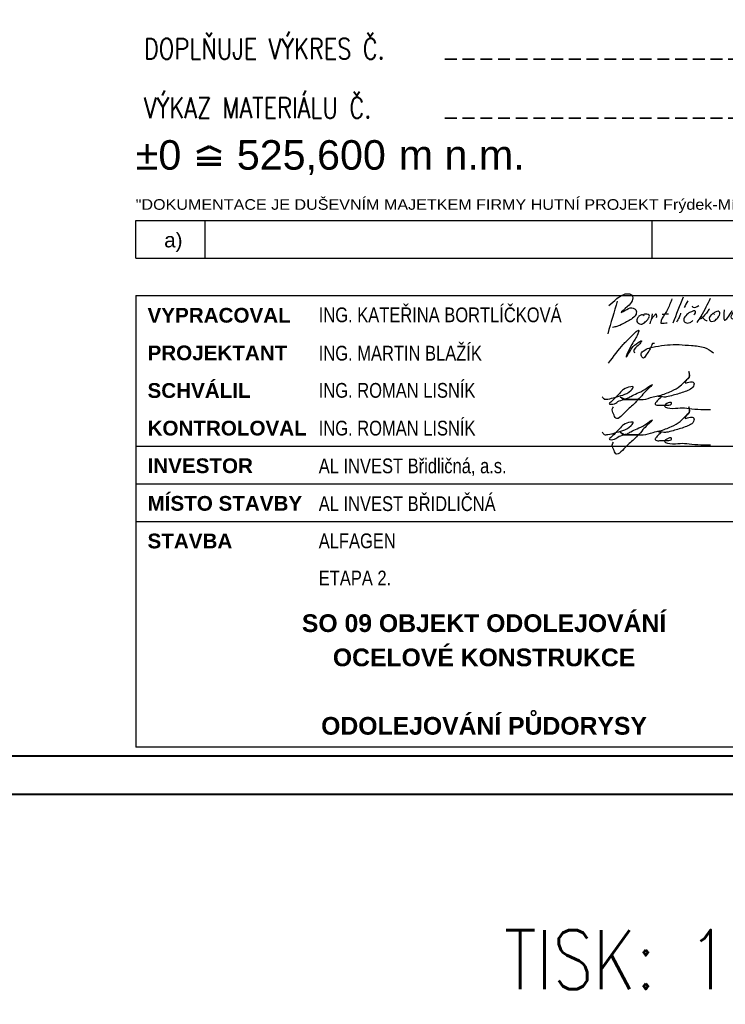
# Paper-space layout 'Layout1' of a CAD drawing. Extents: x -2 to 1033, y -36 to 596.
# Tile 95 of 126: x 641 to 761, y -36 to 131. Entities that reach past the tile are written whole.
import ezdxf
from ezdxf.enums import TextEntityAlignment as Align

# ---------------------------------------------------------------- set-up
doc = ezdxf.new("R2010")
doc.units = 0
doc.linetypes.add('SKRYTÁOK1', pattern=[3, 2, -1])
doc.layers.get('0').update_dxf_attribs({"linetype": 'CONTINUOUS'})
doc.layers.get('DEFPOINTS').update_dxf_attribs({"color": 132, "linetype": 'CONTINUOUS'})
for name, color, linetype in [('RAMECEK_HP', 251, 'CONTINUOUS'), ('RAZITKO_HP', 222, 'CONTINUOUS'), ('SS PODPIS', 1, 'CONTINUOUS')]:
    doc.layers.add(name, color=color, linetype=linetype)
doc.layers.add('SS_TEXT35', color=2, linetype='CONTINUOUS', lineweight=35)
doc.styles.add('RAZITKO_HP_ARIAL', font='arial.ttf')
doc.styles.add('RAZITKO_HP_ARIAL_B', font='arialbd.ttf')
doc.styles.add('RAZITKO_HP_ARIAL_N', font='arial.ttf', dxfattribs={"width": 0.8})
doc.styles.add('ROMANS', font='romans.shx', dxfattribs={"width": 0.8})

# ---------------------------------------------------------------- blocks, each defined once
blk = doc.blocks.new('*U6')
at = {"layer": 'DEFPOINTS'}
blk.add_lwpolyline([(841, 0), (631, 0), (631, 297), (841, 297)], close=True, dxfattribs=at)
at = {"layer": 'RAMECEK_HP', "lineweight": 35, "const_width": 0.35}
for points in [[(0, 594), (0, 0), (841, 0), (841, 594)], [(6.5, 587.5), (6.5, 6.5), (834.5, 6.5), (834.5, 587.5)]]:
    blk.add_lwpolyline(points, close=True, dxfattribs=at)
at = {"layer": 'DEFPOINTS', "style": 'ROMANS', "width": 0.8}
blk.add_attdef('TISK', text='', height=10, dxfattribs=at).set_placement((841, -33), align=Align.RIGHT)
blk = doc.blocks.new('0_HP')
at = {"layer": 'RAZITKO_HP', "lineweight": 70}
for p, q in [((-166.58, 105.79), (-164.58, 106.79)), ((-164.58, 106.79), (-162.58, 105.79)), ((-166.58, 104.79), (-162.58, 104.79)), ((-166.58, 103.79), (-162.58, 103.79))]:
    blk.add_line(p, q, dxfattribs=at)
at = {"layer": 'RAZITKO_HP', "lineweight": 70, "style": 'RAZITKO_HP_ARIAL'}
blk.add_text('%%P0', height=5, dxfattribs=at).set_placement((-177, 102.85))
blk = doc.blocks.new('text_HP')
at = {"layer": 'RAZITKO_HP', "lineweight": 25}
blk.add_line((-177, 94.25), (-5, 94.25), dxfattribs=at)
at = {"layer": 'RAZITKO_HP', "lineweight": 18, "style": 'RAZITKO_HP_ARIAL', "width": 1.085}
blk.add_text('"DOKUMENTACE JE DUŠEVNÍM MAJETKEM FIRMY HUTNÍ PROJEKT Frýdek-Místek a.s. A NESMÍ BÝT POUŽITA BEZ JEJÍHO VĚDOMÍ."', height=1.8, dxfattribs=at).set_placement((-177, 96.05))
blk = doc.blocks.new('podpis1')
at = {"layer": 'SS PODPIS', "color": 18, "true_color": 0x000000}
for points in [[(0.16, 3.81), (1.47, 4.99), (3.48, 5.81), (4.07, 5.56), (4.07, 4.6), (3.28, 3.64), (2.23, 2.66), (3.18, 3.18), (4.26, 3.39), (4.68, 3.08), (4.75, 2.38), (4.16, 1.68), (2.52, 0.72), (1.5, 0.27), (0.77, 0.13)], [(12.71, 5.23), (10.96, 0.83)], [(23.03, 4.07), (23.48, 4.75), (24.07, 5.42)], [(1.56, 4.58), (-0.05, -0.95)], [(10.83, 4.96), (10.52, 4.16), (9.63, 2.41), (8.95, 0.91), (8.95, 0.9), (9, 0.81), (9.01, 0.81), (10.02, 0.92)], [(13.53, 4.62), (12.87, 3.52)], [(14.2, 3.71), (14.37, 3.57), (15.38, 3.84)], [(17.28, 4.99), (16.58, 3.54), (15.7, 1.95), (15.04, 0.97)], [(6.11, 2.09), (5.81, 2.24), (5.33, 2.08), (4.98, 1.69), (4.89, 1.13), (5.1, 0.83), (5.55, 0.67), (6.15, 0.92), (6.72, 1.46), (6.98, 1.89), (6.98, 2.19), (6.59, 2.35), (6.17, 2.35), (5.99, 2.19)], [(7.48, 2.41), (7.38, 1.71), (7.05, 0.74)], [(8.2, 1.81), (8.25, 2.09), (8.2, 2.29), (8.16, 2.36), (7.94, 2.23), (7.62, 1.9), (7.34, 1.56)], [(9.16, 2.36), (10.23, 2.44)], [(12.3, 2.52), (12.05, 1.81), (11.61, 1.03)], [(14.53, 2.28), (14.79, 2.58), (14.79, 2.8), (14.68, 2.93), (14.27, 2.84), (13.69, 2.58), (13.02, 1.91), (12.84, 1.61), (12.92, 1.1), (13.4, 0.86), (13.89, 0.94), (14.34, 1.31)], [(17.17, 3.29), (16.8, 2.72), (16.14, 1.96), (15.6, 1.58), (15.6, 1.79), (15.85, 1.94), (16.05, 1.77), (16.42, 1.38), (16.62, 1.3), (16.8, 1.3)], [(18.02, 2.33), (17.86, 2.49), (17.47, 2.23), (17.21, 1.87), (17.16, 1.44), (17.38, 1.18), (17.82, 1.18), (18.47, 1.63), (18.86, 2.22), (18.92, 2.63), (18.82, 2.77), (17.92, 2.57)], [(19.64, 3.07), (19.73, 1.36), (21.04, 2.96)], [(22.11, 2.61), (22.02, 2.89), (21.01, 2.39), (21.01, 1.55), (21.74, 1.85), (22.11, 2.61)], [(22.11, 2.61), (22.14, 1.82), (22.32, 1.22)]]:
    blk.add_spline(points, degree=3, dxfattribs=at)
blk = doc.blocks.new('podpis2')
for points in [[(0.1, 0.06), (2.57, 3.23), (4.01, 4.67), (5.21, 5.57), (5.06, 5.03), (4.01, 3.2), (3.14, 1.15), (3.32, 1.4), (3.92, 2.43), (4.81, 3.33), (5.66, 3.82), (5.38, 3.34), (4.43, 2.39), (4.34, 2.02), (4.53, 1.84)], [(7.86, 3.38), (7.55, 3.38), (7.34, 3.01), (6.3, 1.21), (6, 0.91), (5.67, 1.24), (5.67, 1.82), (5.97, 2.12), (8.06, 2.88), (12.04, 3.2), (14.13, 3.05), (16.35, 2.69), (17.84, 1.83)]]:
    blk.add_spline(points, degree=3)
blk = doc.blocks.new('podpis3')
for points in [[(5.02, 0.91), (5.97, 0.91), (7.63, 1.33), (8.74, 1.58), (10.73, 2.33), (12.24, 3.2), (12.98, 3.94), (13.67, 4.63), (13.81, 5.19), (13.7, 5.65), (13.74, 4.67), (13.31, 4.22), (13.04, 3.74), (13.69, 3.83), (14.55, 3.74), (14.55, 3.39), (13.06, 2.25), (11.02, 1.61), (9.9, 1.34), (9.22, 1.34), (8.41, 1.53), (8.66, 1.44), (9, 1.33), (8.8, 1.13), (8.19, 0.52), (7.96, 0.12), (8.27, -0.05), (8.94, -0.05), (9.56, -0.05), (10.32, -0.05), (10.69, 0.09), (10.77, 0.32), (10.19, 0.32), (9.59, -0.23), (10.94, -0.6), (12.56, -0.52), (14.18, -0.66), (16.2, -0.79), (17.35, -0.79)], [(-0.99, 1.34), (-0.64, 0.98), (-0.02, 0.98), (1.15, 1.24), (2.51, 1.66), (3.9, 2.47), (4.24, 3.06), (3.84, 3.06), (2.63, 2.62), (1.95, 1.94), (1.38, 1.37), (0.59, 0.59), (0.19, 0.18), (1.08, 0.18), (1.9, 0.66), (2.73, 0.98), (2.27, 1.18), (2.08, 1.32), (2.14, 1.32), (2.36, 1.11), (2.95, 1.01), (3.28, 1.11), (3.84, 1.43), (6.24, 2.62), (7.52, 3.45), (6.7, 2.59), (5.91, 1.79), (5.04, 0.92), (4.44, 0.92), (3.64, 0.92), (3.04, 0.92), (2.37, 0.92), (3.25, 0.92), (3.99, 0.92), (4.7, 0.92), (5.01, 0.92), (4.83, 0.6), (3.17, -0.94), (1.32, -2.28), (0.92, -1.54), (0.73, -0.64), (0.91, -0.33)]]:
    blk.add_spline(points, degree=3)
blk = doc.blocks.new('podpis4')
for points in [[(5.02, 0.91), (5.97, 0.91), (7.63, 1.33), (8.74, 1.58), (10.73, 2.33), (12.24, 3.2), (12.98, 3.94), (13.67, 4.63), (13.81, 5.19), (13.7, 5.65), (13.74, 4.67), (13.31, 4.22), (13.04, 3.74), (13.69, 3.83), (14.55, 3.74), (14.55, 3.39), (13.06, 2.25), (11.02, 1.61), (9.9, 1.34), (9.22, 1.34), (8.41, 1.53), (8.66, 1.44), (9, 1.33), (8.8, 1.13), (8.19, 0.52), (7.96, 0.12), (8.27, -0.05), (8.94, -0.05), (9.56, -0.05), (10.32, -0.05), (10.69, 0.09), (10.77, 0.32), (10.19, 0.32), (9.59, -0.23), (10.94, -0.6), (12.56, -0.52), (14.18, -0.66), (16.2, -0.79), (17.35, -0.79)], [(-0.99, 1.34), (-0.64, 0.98), (-0.02, 0.98), (1.15, 1.24), (2.51, 1.66), (3.9, 2.47), (4.24, 3.06), (3.84, 3.06), (2.63, 2.62), (1.95, 1.94), (1.38, 1.37), (0.59, 0.59), (0.19, 0.18), (1.08, 0.18), (1.9, 0.66), (2.73, 0.98), (2.27, 1.18), (2.08, 1.32), (2.14, 1.32), (2.36, 1.11), (2.95, 1.01), (3.28, 1.11), (3.84, 1.43), (6.24, 2.62), (7.52, 3.45), (6.7, 2.59), (5.91, 1.79), (5.04, 0.92), (4.44, 0.92), (3.64, 0.92), (3.04, 0.92), (2.37, 0.92), (3.25, 0.92), (3.99, 0.92), (4.7, 0.92), (5.01, 0.92), (4.83, 0.6), (3.17, -0.94), (1.32, -2.28), (0.92, -1.54), (0.73, -0.64), (0.91, -0.33)]]:
    blk.add_spline(points, degree=3)

psp = doc.layouts.get("Layout1")

# ---------------------------------------------------------------- linework, layer by layer
at = {"layer": 'RAZITKO_HP', "lineweight": 25}
for p, q in [((661, 90.875), (661, 97.25)), ((672.75, 90.875), (672.75, 97.25)), ((748.5, 90.875), (748.5, 97.25)), ((661, 90.875), (833, 90.875)), ((661, 84.5), (778, 84.5)), ((661, 84.5), (661, 8)), ((661, 59), (778, 59)), ((661, 52.625), (778, 52.625)), ((661, 46.25), (778, 46.25)), ((778, 8), (661, 8))]:
    psp.add_line(p, q, dxfattribs=at)
at = {"layer": 'SS_TEXT35', "linetype": 'SKRYTÁOK1'}
for p, q in [((713.3734, 124.5833), (793.3734, 124.5833)), ((713.3734, 114.5833), (793.3734, 114.5833))]:
    psp.add_line(p, q, dxfattribs=at)

# ---------------------------------------------------------------- block references
at = {"layer": 'RAMECEK_HP'}
psp.add_blockref('*U6', (0, 0), dxfattribs=at).add_auto_attribs({'TISK': 'TISK: 1 : 1, HPFM.ctb'})
at = {"layer": 'RAZITKO_HP'}
for name, p in [('0_HP', (838, 3)), ('text_HP', (838, 3)), ('podpis1', (741, 79)), ('podpis2', (741, 73)), ('podpis3', (741, 66)), ('podpis4', (741, 60))]:
    psp.add_blockref(name, p, dxfattribs=at)

# ---------------------------------------------------------------- texts
at = {"layer": 'RAZITKO_HP', "lineweight": 70, "style": 'RAZITKO_HP_ARIAL'}
for s, p in [('525,600', (678.1198, 105.85)), ('m n.m.', (705.5454, 105.85))]:
    psp.add_text(s, height=5, dxfattribs=at).set_placement(p)
at = {"layer": 'RAZITKO_HP', "lineweight": 25, "style": 'RAZITKO_HP_ARIAL'}
psp.add_text('a)', height=2.5, dxfattribs=at).set_placement((667.375, 92.675), align=Align.CENTER)
at = {"layer": 'RAZITKO_HP', "lineweight": 35, "style": 'RAZITKO_HP_ARIAL_B'}
for s, p in [('VYPRACOVAL', (663, 79.925)), ('PROJEKTANT', (663, 73.55)), ('SCHVÁLIL', (663, 67.175)), ('KONTROLOVAL', (663, 60.8)), ('INVESTOR', (663, 54.425)), ('MÍSTO STAVBY', (663, 48.05)), ('STAVBA', (663, 41.675))]:
    psp.add_text(s, height=2.5, dxfattribs=at).set_placement(p)
at = {"layer": 'RAZITKO_HP', "style": 'RAZITKO_HP_ARIAL_N', "width": 0.8}
for s, p in [('ING. KATEŘINA BORTLÍČKOVÁ', (692, 80)), ('ING. MARTIN BLAŽÍK', (692, 73.5)), ('ING. ROMAN LISNÍK', (692, 67.2)), ('ING. ROMAN LISNÍK', (692, 60.8)), ('AL INVEST Břidličná, a.s.', (692, 54.4)), ('AL INVEST BŘIDLIČNÁ', (692, 48)), ('ALFAGEN', (692, 41.7)), ('ETAPA 2.', (692, 35.4))]:
    psp.add_text(s, height=2.5, dxfattribs=at).set_placement(p)
at = {"layer": 'RAZITKO_HP', "style": 'RAZITKO_HP_ARIAL_B'}
for s, p in [('SO 09 OBJEKT ODOLEJOVÁNÍ', (720, 29)), ('OCELOVÉ KONSTRUKCE', (720, 23.2)), ('ODOLEJOVÁNÍ PŮDORYSY', (720, 11.6))]:
    psp.add_text(s, height=3, dxfattribs=at).set_placement(p, align=Align.MIDDLE_CENTER)
at = {"layer": 'SS_TEXT35', "style": 'ROMANS', "width": 0.8}
for s, p in [('DOPLŇUJE VÝKRES Č.', (662.3734, 124.5833)), ('VÝKAZ MATERIÁLU Č.', (662.3734, 114.5833))]:
    psp.add_text(s, height=3.5, dxfattribs=at).set_placement(p)

doc.saveas('drawing.dxf')
